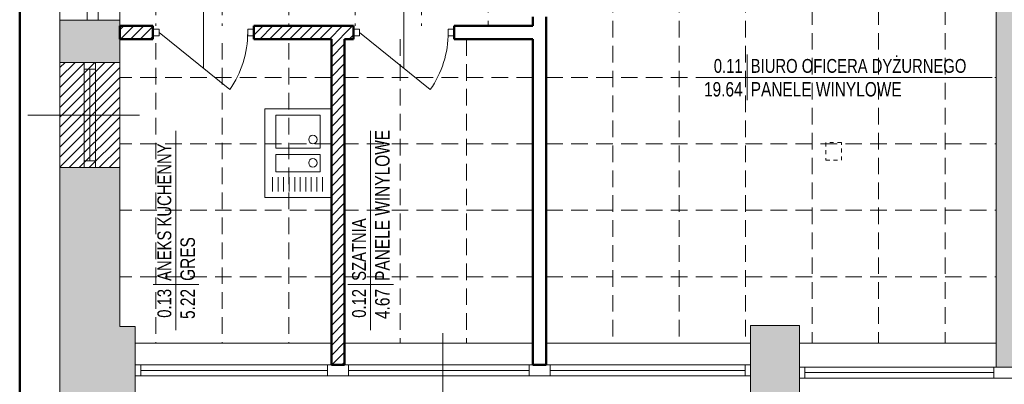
# Model space of a CAD drawing. Header units: millimetres. Extents: x -23540 to 53212, y -37964 to 41185.
# Tile 108 of 203: x 596 to 1485, y -32127 to -31797. Entities that reach past the tile are written whole.
import ezdxf
from ezdxf.enums import TextEntityAlignment as Align

# ---------------------------------------------------------------- set-up
doc = ezdxf.new("R2010")
doc.units = ezdxf.units.MM
doc.linetypes.add('0.5_0.5', pattern=[1, 0.5, -0.5])
doc.linetypes.add('DASHEDX2', pattern=[1.5, 1, -0.5])
doc.layers.get('0').update_dxf_attribs({"lineweight": 18})
for name, color, linetype, lineweight in [('BA_met', 7, 'Continuous', 18), ('BA_sym', 7, 'Continuous', 18), ('M_Ramki rysunków', 2, 'Continuous', 18), ('MM_KS_OPISY', 7, 'Continuous', 9), ('PG_PRZERYWANE_ŚREDNIE', 1, 'DASHEDX2', 18), ('PG_WIDOKOWE_CIENKIE', 1, 'Continuous', 18), ('PG_WYPOSAŻENIE', 1, 'Continuous', 18), ('PG_ŚCIANY_DZIAŁOWE', 3, 'Continuous', 18), ('Wyposażenie', 134, 'Continuous', 18), ('WYPOSAŻENIE GARAŻU', 253, 'Continuous', 5)]:
    doc.layers.add(name, color=color, linetype=linetype, lineweight=lineweight)
doc.styles.add('ROMANS', font='bikromsw.shx', dxfattribs={"width": 0.8})
doc.styles.get("Standard").update_dxf_attribs({"font": 'arial.ttf'})

# ---------------------------------------------------------------- blocks, each defined once
blk = doc.blocks.new('bikmet')
blk.add_line((0, 1.65), (0, -1.65))
at = {"style": 'ROMANS', "width": 0.8}
blk.add_attdef('NRPOM', text='', height=1, dxfattribs=at).set_placement((-0.333, 0.333), align=Align.RIGHT)
blk.add_attdef('NWAPOM', (0.25, 0.333), '', height=1, dxfattribs=at)
blk.add_attdef('RAREA', text='', height=1.042, dxfattribs=at).set_placement((-0.333, -0.333), align=Align.TOP_RIGHT)
blk.add_attdef('PODLOGA', text='', height=1.042, dxfattribs=at).set_placement((0.25, -0.333), align=Align.TOP_LEFT)
blk = doc.blocks.new('jamb')
blk.add_lwpolyline([(-0.5, -0.5), (-0.5, 0.5), (0.5, 0.5), (0.5, -0.5)], close=True)

msp = doc.modelspace()

# ---------------------------------------------------------------- hatches: boundary and pattern name
at = {"layer": 'PG_ŚCIANY_DZIAŁOWE', "true_color": 0x636466, "transparency": 33554610}
h = msp.add_hatch(color=251, dxfattribs=at)
h.dxf.hatch_style = 1
h.paths.add_polyline_path([(1492.62, -31479.46), (1464.12, -31479.46), (1464.12, -31494.46), (1477.62, -31494.46), (1477.62, -32110.96), (1492.62, -32110.96)])
h = msp.add_hatch(color=251, dxfattribs=at)
h.dxf.hatch_style = 1
h.paths.add_polyline_path([(686.62, -31797.96), (632.62, -31797.96), (632.62, -31835.96), (686.62, -31835.96)])
h = msp.add_hatch(color=251, dxfattribs=at)
h.dxf.hatch_style = 1
h.paths.add_polyline_path([(686.62, -31930.96), (647.5, -31930.96), (647.5, -31998.46), (632.62, -31998.46), (632.62, -32143.46), (700.62, -32143.46), (700.62, -32089.46), (700.62, -32074.46), (686.62, -32074.46)])
h.paths.add_polyline_path([(647.5, -31930.96), (632.62, -31930.96), (632.62, -31998.46), (647.5, -31998.46)], flags=17)
h = msp.add_hatch(color=251, dxfattribs=at)
h.dxf.hatch_style = 1
h.paths.add_polyline_path([(1300.12, -32073.46), (1256.12, -32073.46), (1256.12, -32143.46), (1300.12, -32143.46)])

# ---------------------------------------------------------------- linework, layer by layer
at = {"color": 251, "true_color": 0x636466}
for p, q in [((632.62, -31835.96), (632.62, -29673.46)), ((1477.62, -31494.46), (1477.62, -32110.96)), ((657.12, -31797.96), (657.12, -31519.96)), ((667.12, -31797.96), (667.12, -31519.96)), ((686.62, -31519.96), (686.62, -31835.96)), ((686.62, -31797.96), (632.62, -31797.96)), ((686.62, -31797.96), (686.62, -31802.96)), ((802.12, -31811.96), (802.12, -31805.96)), ((802.12, -31805.96), (807.62, -31805.96)), ((807.62, -31805.96), (807.62, -31811.96)), ((983.12, -31811.96), (983.12, -31805.96)), ((983.12, -31805.96), (988.62, -31805.96)), ((988.62, -31805.96), (988.62, -31811.96)), ((807.62, -31811.96), (802.12, -31811.96)), ((988.62, -31811.96), (983.12, -31811.96)), ((686.62, -31835.96), (632.62, -31835.96)), ((632.62, -31835.96), (632.62, -31930.96)), ((632.62, -31835.96), (686.62, -31835.96)), ((632.62, -31930.96), (632.62, -31835.96)), ((654.62, -31835.96), (654.62, -31841.96)), ((664.62, -31835.96), (664.62, -31841.96)), ((686.62, -31835.96), (686.62, -31930.96)), ((686.62, -31835.96), (686.62, -31930.96)), ((664.62, -31841.96), (654.62, -31841.96)), ((654.62, -31841.96), (654.62, -31924.96)), ((659.62, -31841.96), (659.62, -31924.96)), ((664.62, -31841.96), (664.62, -31924.96)), ((664.62, -31924.96), (654.62, -31924.96)), ((654.62, -31924.96), (654.62, -31930.96)), ((664.62, -31924.96), (664.62, -31930.96)), ((632.62, -32143.46), (632.62, -31930.96)), ((686.62, -31930.96), (632.62, -31930.96)), ((686.62, -31930.96), (632.62, -31930.96)), ((686.62, -31930.96), (686.62, -32074.46)), ((686.62, -32074.46), (700.62, -32074.46)), ((700.62, -32089.46), (700.62, -32074.46)), ((1300.12, -32073.46), (1256.12, -32073.46)), ((1256.12, -32073.46), (1256.12, -32143.46)), ((1300.12, -32073.46), (1300.12, -32143.46)), ((877.62, -32089.46), (700.62, -32089.46)), ((700.62, -32089.46), (700.62, -32143.46)), ((1059.62, -32089.46), (889.62, -32089.46)), ((1256.12, -32089.46), (1071.62, -32089.46)), ((1477.62, -32089.46), (1300.12, -32089.46)), ((700.62, -32108.96), (700.62, -32118.96)), ((1256.12, -32108.96), (700.62, -32108.96)), ((705.62, -32108.96), (705.62, -32118.96)), ((874.12, -32118.96), (874.12, -32108.96)), ((893.12, -32118.96), (893.12, -32108.96)), ((1251.12, -32108.96), (1251.12, -32118.96)), ((1256.12, -32108.96), (1256.12, -32118.96)), ((1300.12, -32110.96), (1300.12, -32120.96)), ((1494.62, -32110.96), (1300.12, -32110.96)), ((1305.12, -32110.96), (1305.12, -32120.96)), ((1475.62, -32110.96), (1475.62, -32120.96)), ((1256.12, -32118.96), (700.62, -32118.96)), ((874.12, -32113.96), (705.62, -32113.96)), ((1056.12, -32113.96), (893.12, -32113.96)), ((1251.12, -32113.96), (1075.12, -32113.96)), ((1300.12, -32120.96), (1494.62, -32120.96)), ((1305.12, -32115.96), (1475.62, -32115.96))]:
    msp.add_line(p, q, dxfattribs=at)
at = {"color": 251, "true_color": 0x636466, "extrusion": (0, 0, -1)}
for p, q in [((762.12, -31841.56), (762.12, -31785.07)), ((943.12, -31841.56), (943.12, -31785.07)), ((722.12, -31808.96), (785.88, -31860.53)), ((903.12, -31808.96), (966.88, -31860.53))]:
    msp.add_line(p, q, dxfattribs=at)
at = {"color": 251, "lineweight": 20, "true_color": 0x636466}
for p, q in [((716.62, -31802.96), (716.62, -31814.96)), ((807.62, -31802.96), (807.62, -31814.96)), ((897.62, -31802.96), (897.62, -31814.96)), ((988.62, -31802.96), (988.62, -31814.96)), ((978.12, -32181.33), (978.12, -32080.28)), ((1056.12, -32118.96), (1056.12, -32108.96)), ((1075.12, -32118.96), (1075.12, -32108.96))]:
    msp.add_line(p, q, dxfattribs=at)
at = {"color": 251, "true_color": 0x636466, "extrusion": (0, 0, -1)}
for centre in [(-712.12, -31808.96), (-893.12, -31808.96)]:
    msp.add_arc(centre, 90, 180, 214.95948, dxfattribs=at)
at = {"layer": 'BA_met', "color": 251, "true_color": 0x636466}
for p, q in [((1211.65, -31849.54), (1474.07, -31849.54)), ((737.28, -32077.73), (737.28, -31897.59)), ((913.01, -32077.73), (913.01, -31897.59))]:
    msp.add_line(p, q, dxfattribs=at)
at = {"layer": 'BA_sym', "color": 251, "true_color": 0x636466}
msp.add_line((704.58, -31883.46), (603.55, -31883.46), dxfattribs=at)
at = {"layer": 'M_Ramki rysunków', "color": 18, "lineweight": 50, "true_color": 0x000000}
msp.add_line((596.29, -32948.99), (596.29, -28848.99), dxfattribs=at)
at = {"layer": 'PG_PRZERYWANE_ŚREDNIE', "color": 251, "lineweight": 15, "ltscale": 15, "true_color": 0x636466}
for p, q in [((719.12, -31485.96), (719.12, -31802.96)), ((779.12, -31485.96), (779.12, -31802.96)), ((839.12, -31485.96), (839.12, -31802.96)), ((899.12, -31485.96), (899.12, -31802.96)), ((959.12, -31485.96), (959.12, -31802.96)), ((1311.62, -31494.46), (1311.62, -32089.46)), ((1371.62, -31494.46), (1371.62, -32089.46)), ((1431.62, -31494.46), (1431.62, -32089.46)), ((1019.12, -31685.96), (1019.12, -31802.96)), ((1131.62, -31685.96), (1131.62, -32089.46)), ((1191.62, -31685.96), (1191.62, -32089.46)), ((1251.62, -31685.96), (1251.62, -32089.46)), ((719.12, -31818.46), (719.12, -32089.46)), ((779.12, -31818.46), (779.12, -32089.46)), ((839.12, -31818.46), (839.12, -32089.46)), ((939.62, -31814.96), (939.62, -32089.46)), ((999.62, -31814.96), (999.62, -32089.46)), ((877.62, -31849.46), (686.62, -31849.46)), ((1059.62, -31849.46), (889.62, -31849.46)), ((1071.62, -31849.46), (1477.62, -31849.46)), ((877.62, -31909.46), (686.62, -31909.46)), ((1059.62, -31909.46), (889.62, -31909.46)), ((1071.62, -31909.46), (1477.62, -31909.46)), ((877.62, -31969.46), (686.62, -31969.46)), ((1059.62, -31969.46), (889.62, -31969.46)), ((1071.62, -31969.46), (1477.62, -31969.46)), ((877.62, -32029.46), (686.62, -32029.46)), ((1059.62, -32029.46), (889.62, -32029.46)), ((1071.62, -32029.46), (1477.62, -32029.46))]:
    msp.add_line(p, q, dxfattribs=at)
at = {"layer": 'PG_WIDOKOWE_CIENKIE', "color": 251, "lineweight": 50, "true_color": 0x636466}
for p, q in [((1059.62, -31802.96), (1059.62, -31794.96)), ((1071.62, -32108.96), (1071.62, -31794.96)), ((686.62, -31802.96), (716.62, -31802.96)), ((686.62, -31802.96), (686.62, -31814.96)), ((716.62, -31814.96), (716.62, -31802.96)), ((807.62, -31802.96), (897.62, -31802.96)), ((807.62, -31814.96), (807.62, -31802.96)), ((897.62, -31814.96), (897.62, -31802.96)), ((988.62, -31802.96), (1059.62, -31802.96)), ((988.62, -31814.96), (988.62, -31802.96)), ((686.62, -31814.96), (716.62, -31814.96)), ((807.62, -31814.96), (877.62, -31814.96)), ((877.62, -32108.96), (877.62, -31814.96)), ((889.62, -31814.96), (897.62, -31814.96)), ((889.62, -32108.96), (889.62, -31814.96)), ((988.62, -31814.96), (1059.62, -31814.96)), ((1059.62, -32108.96), (1059.62, -31814.96)), ((877.62, -32108.96), (889.62, -32108.96)), ((1059.62, -32108.96), (1071.62, -32108.96))]:
    msp.add_line(p, q, dxfattribs=at)
at = {"layer": 'PG_WIDOKOWE_CIENKIE', "color": 251, "linetype": 'Continuous', "lineweight": 18, "true_color": 0x636466}
for p, q in [((686.62, -31806.6), (690.25, -31802.96)), ((687.23, -31814.96), (699.23, -31802.96)), ((696.21, -31814.96), (708.21, -31802.96)), ((705.19, -31814.96), (716.62, -31803.54)), ((807.62, -31811.32), (815.97, -31802.96)), ((812.95, -31814.96), (824.95, -31802.96)), ((821.93, -31814.96), (833.93, -31802.96)), ((830.92, -31814.96), (842.92, -31802.96)), ((839.9, -31814.96), (851.9, -31802.96)), ((848.88, -31814.96), (860.88, -31802.96)), ((857.86, -31814.96), (869.86, -31802.96)), ((866.84, -31814.96), (878.84, -31802.96)), ((875.82, -31814.96), (887.82, -31802.96)), ((877.62, -31822.14), (896.8, -31802.96)), ((714.17, -31814.96), (716.62, -31812.52)), ((877.62, -31831.12), (889.62, -31819.12)), ((893.78, -31814.96), (897.62, -31811.12)), ((877.62, -31840.1), (889.62, -31828.1)), ((632.62, -31840.61), (637.26, -31835.96)), ((632.62, -31849.59), (646.24, -31835.96)), ((632.62, -31858.57), (655.22, -31835.96)), ((632.62, -31867.55), (664.2, -31835.96)), ((632.62, -31876.53), (673.18, -31835.96)), ((632.62, -31885.51), (682.16, -31835.96)), ((877.62, -31849.08), (889.62, -31837.08)), ((632.62, -31894.49), (686.62, -31840.49)), ((877.62, -31858.06), (889.62, -31846.06)), ((632.62, -31903.47), (686.62, -31849.47)), ((877.62, -31867.04), (889.62, -31855.04)), ((632.62, -31912.45), (686.62, -31858.45)), ((877.62, -31876.02), (889.62, -31864.02)), ((632.62, -31921.43), (686.62, -31867.43)), ((877.62, -31885), (889.62, -31873)), ((632.62, -31930.41), (686.62, -31876.41)), ((877.62, -31893.98), (889.62, -31881.98)), ((641.04, -31930.96), (686.62, -31885.39)), ((877.62, -31902.96), (889.62, -31890.96)), ((650.02, -31930.96), (686.62, -31894.37)), ((877.62, -31911.94), (889.62, -31899.94)), ((659, -31930.96), (686.62, -31903.35)), ((667.98, -31930.96), (686.62, -31912.33)), ((877.62, -31920.92), (889.62, -31908.92)), ((676.96, -31930.96), (686.62, -31921.31)), ((877.62, -31929.9), (889.62, -31917.9)), ((685.94, -31930.96), (686.62, -31930.29)), ((877.62, -31938.89), (889.62, -31926.89)), ((877.62, -31947.87), (889.62, -31935.87)), ((877.62, -31956.85), (889.62, -31944.85)), ((877.62, -31965.83), (889.62, -31953.83)), ((877.62, -31974.81), (889.62, -31962.81)), ((877.62, -31983.79), (889.62, -31971.79)), ((877.62, -31992.77), (889.62, -31980.77)), ((877.62, -32001.75), (889.62, -31989.75)), ((877.62, -32010.73), (889.62, -31998.73)), ((877.62, -32019.71), (889.62, -32007.71)), ((877.62, -32028.69), (889.62, -32016.69)), ((877.62, -32037.67), (889.62, -32025.67)), ((877.62, -32046.65), (889.62, -32034.65)), ((877.62, -32055.63), (889.62, -32043.63)), ((877.62, -32064.61), (889.62, -32052.61)), ((877.62, -32073.59), (889.62, -32061.59)), ((877.62, -32082.57), (889.62, -32070.57)), ((877.62, -32091.55), (889.62, -32079.55)), ((877.62, -32100.53), (889.62, -32088.53)), ((878.16, -32108.96), (889.62, -32097.51)), ((887.15, -32108.96), (889.62, -32106.49))]:
    msp.add_line(p, q, dxfattribs=at)
at = {"layer": 'PG_WIDOKOWE_CIENKIE', "color": 251, "linetype": '0.5_0.5', "ltscale": 7, "true_color": 0x636466}
for p, q in [((1338.06, -31908.26), (1324.06, -31908.26)), ((1324.06, -31908.26), (1324.06, -31924.26)), ((1338.06, -31924.26), (1338.06, -31908.26)), ((1324.06, -31924.26), (1338.06, -31924.26))]:
    msp.add_line(p, q, dxfattribs=at)
at = {"layer": 'PG_WYPOSAŻENIE', "color": 251, "true_color": 0x636466}
for p, q in [((877.62, -31877.96), (817.62, -31877.96)), ((817.62, -31877.96), (817.62, -31957.96)), ((827.48, -31883.52), (827.48, -31913.52)), ((867.48, -31883.52), (827.48, -31883.52)), ((867.48, -31913.52), (867.48, -31883.52)), ((827.48, -31913.52), (867.48, -31913.52)), ((827.48, -31919.07), (827.48, -31934.69)), ((867.48, -31919.07), (827.48, -31919.07)), ((867.48, -31934.69), (867.48, -31919.07)), ((827.48, -31934.69), (867.48, -31934.69)), ((824.56, -31939.42), (824.56, -31952.59)), ((829.56, -31939.42), (829.56, -31952.59)), ((834.56, -31939.42), (834.56, -31952.59)), ((839.56, -31939.42), (839.56, -31952.59)), ((844.56, -31939.42), (844.56, -31952.59)), ((849.56, -31939.42), (849.56, -31952.59)), ((854.56, -31939.42), (854.56, -31952.59)), ((859.56, -31939.42), (859.56, -31952.59)), ((864.56, -31939.42), (864.56, -31952.59)), ((869.56, -31939.42), (869.56, -31952.59)), ((877.62, -31957.96), (817.62, -31957.96))]:
    msp.add_line(p, q, dxfattribs=at)
for centre in [(861, -31905.49), (861, -31926.66)]:
    msp.add_circle(centre, 3.83, dxfattribs=at)
at = {"layer": 'Wyposażenie', "color": 251, "lineweight": 0, "true_color": 0x636466}
msp.add_line((877.62, -31877.96), (877.62, -31817.96), dxfattribs=at)

# ---------------------------------------------------------------- block references
at = {"layer": 'BA_met', "color": 251, "true_color": 0x636466, "xscale": 12.5, "yscale": 12.5, "zscale": 12.5}
msp.add_blockref('bikmet', (1253.07, -31849.54), dxfattribs=at).add_auto_attribs({'NRPOM': '0.11', 'NWAPOM': 'BIURO OFICERA DYŻURNEGO', 'RAREA': '19.64', 'PODLOGA': 'PANELE WINYLOWE'})
at = {"layer": 'BA_met', "color": 251, "true_color": 0x636466, "xscale": 12.5, "yscale": 12.5, "zscale": 12.5, "rotation": 90}
for p, values in [((913.01, -32036.31), {'NRPOM': '0.12', 'NWAPOM': 'SZATNIA', 'RAREA': '4.67', 'PODLOGA': 'PANELE WINYLOWE'}), ((737.28, -32036.31), {'NRPOM': '0.13', 'NWAPOM': 'ANEKS KUCHENNY', 'RAREA': '5.22', 'PODLOGA': 'GRES'})]:
    msp.add_blockref('bikmet', p, dxfattribs=at).add_auto_attribs(values)
at = {"layer": 'WYPOSAŻENIE GARAŻU', "color": 251, "true_color": 0x636466, "xscale": 5.5, "yscale": 5.999999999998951, "zscale": 5.5}
for p in [(719.37, -31808.96), (900.37, -31808.96)]:
    msp.add_blockref('jamb', p, dxfattribs=at)

# ---------------------------------------------------------------- texts
at = {"layer": 'MM_KS_OPISY', "insert": (1061.11, -31739.86), "char_height": 25, "attachment_point": 1}
msp.add_mtext_dynamic_manual_height_columns('{\\fArial Narrow|b0|i0|c238|p34;pod posadzkę}', width=200.9859, gutter_width=1, heights=[0], dxfattribs=at)

doc.saveas('drawing.dxf')
